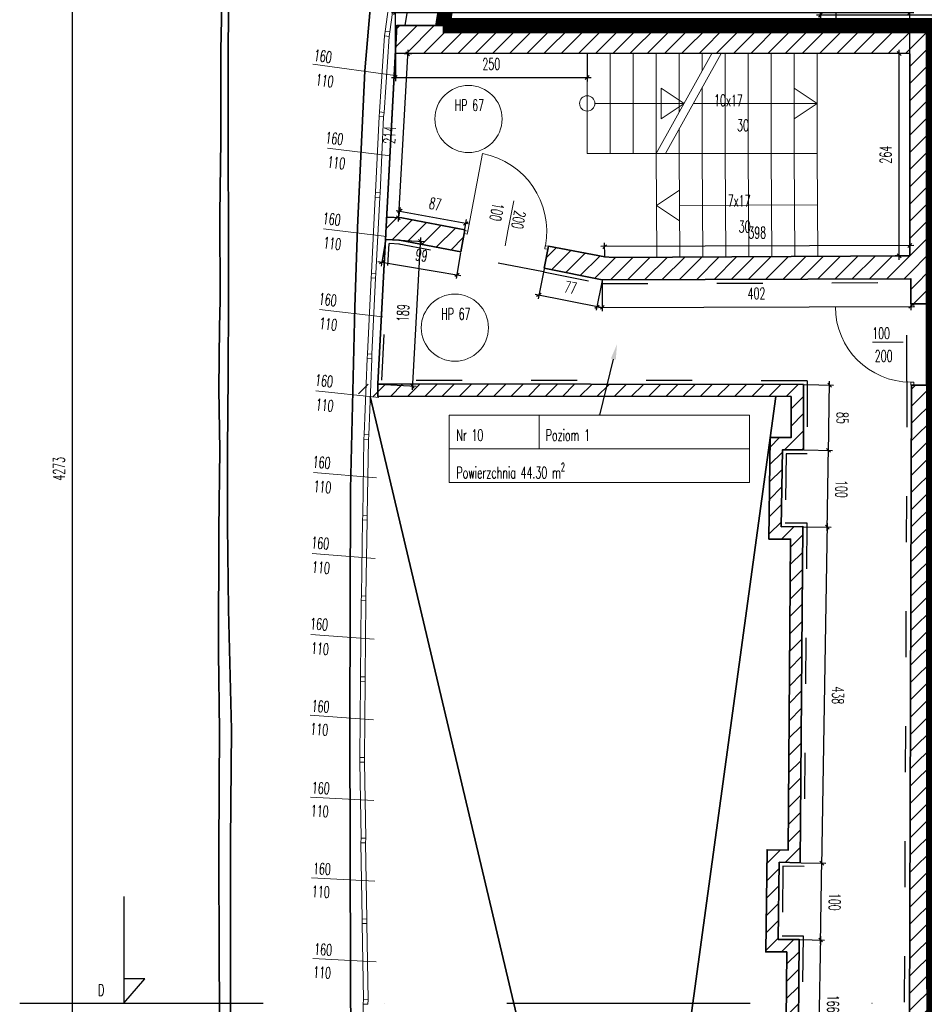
# Model space of a CAD drawing. Header units: millimetres. Extents: x 19887 to 192597, y -14203 to 39042.
# Tile 196 of 256: x 64473 to 65653, y -8012 to -6728. Entities that reach past the tile are written whole.
import ezdxf
from ezdxf import colors
from ezdxf.entities.mleader import LeaderData, LeaderLine
from ezdxf.math import Vec2, Vec3

# ---------------------------------------------------------------- set-up
doc = ezdxf.new("R2010")
doc.units = ezdxf.units.MM
for name, pattern in [('ACAD_ISO03W100', [30, 12, -18]), ('DASHED2', [9.525, 6.35, -3.175]), ('KRESKAKROPKA', [25.4, 12.7, -6.35, 0, -6.35])]:
    doc.linetypes.add(name, pattern=pattern)
doc.layers.get('Defpoints').update_dxf_attribs({"color": 4})
for name, color, linetype in [('A_DBA-RAMKI', 6, 'Continuous'), ('Opis', 252, 'Continuous'), ('Osie przekroj', 252, 'Continuous'), ('Sufit podwieszany', 252, 'Continuous'), ('Wymiarowanie', 3, 'Continuous'), ('Wypełnienie', 252, 'Continuous')]:
    doc.layers.add(name, color=color, linetype=linetype)
for name, color, linetype, lineweight in [('Basen_rzut_poziom_1_obrys', 252, 'Continuous', 35), ('Drzwi', 2, 'Continuous', 5), ('Kolobrzeg_rzut_hala_poziom_1', 252, 'Continuous', 35), ('Okna', 252, 'Continuous', 5), ('Schody', 252, 'Continuous', 5), ('Tabela', 1, 'Continuous', 0)]:
    doc.layers.add(name, color=color, linetype=linetype, lineweight=lineweight)
doc.styles.add('ROMANS', font='romans.shx', dxfattribs={"width": 0.6})
doc.styles.get("Standard").update_dxf_attribs({"font": 'arial.ttf'})
doc.dimstyles.new('000001FB70622F18', dxfattribs={"dimtxt": 20, "dimasz": 5, "dimexe": 5, "dimexo": 1, "dimgap": 20, "dimtad": 1, "dimtoh": 1, "dimdec": 0, "dimtxsty": 'Standard', "dimblk": 'OBLIQUE', "dimcen": 0, "dimdle": 5, "dimclrd": 252, "dimclre": 252, "dimclrt": 252, "dimadec": 0, "dimazin": 0, "dimtfac": 1, "dimtdec": 0, "dimtmove": 0, "dimatfit": 3, "dimldrblk": 'OBLIQUE', "dimfxl": 150, "dimfxlon": 1, "dimlwd": 25, "dimlwe": 25, "dimarcsym": 1})
pattern_1 = [(45, (-767.658, -5165.027), (-11.22532, 11.22532), [])]

# ---------------------------------------------------------------- blocks, each defined once
blk = doc.blocks.new('_Oblique')
at = {"color": 0, "linetype": 'ByBlock', "lineweight": -2}
blk.add_line((-0.5, -0.5), (0.5, 0.5), dxfattribs=at)
blk = doc.blocks.new('*D756')
at = {"layer": 'Defpoints', "color": 0}
for p in [(-365.3, -3167.8), (-337.3, -3168.3), (-366.8, -3333.6)]:
    blk.add_point(p, dxfattribs=at)
at = {"layer": 'Wymiarowanie', "color": 252, "linetype": 'Continuous', "lineweight": 25}
for p, q in [((-364.3, -3167.8), (-332.3, -3168.4)), ((-340, -3339), (-337.2, -3163.3)), ((-365.8, -3333.6), (-335, -3334.1))]:
    blk.add_line(p, q, dxfattribs=at)
at = {"layer": 'Wymiarowanie', "color": 252, "linetype": 'ByBlock', "lineweight": 25, "xscale": 5, "yscale": 5, "zscale": 5}
for p, rotation in [((-337.3, -3168.3), 89.07739313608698), ((-340, -3334), 269.077393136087)]:
    blk.add_blockref('_Oblique', p, dxfattribs=dict(at, rotation=rotation))
at = {"layer": 'Wymiarowanie', "color": 252, "insert": (-321.1, -3251.4), "char_height": 15, "attachment_point": 5, "rotation": 269.0774, "style": 'ROMANS'}
blk.add_mtext('166', dxfattribs=at)
blk = doc.blocks.new('*D758')
at = {"layer": 'Defpoints', "color": 0}
for p in [(-363.9, -3067.5), (-335.7, -3068), (-365.3, -3167.8)]:
    blk.add_point(p, dxfattribs=at)
at = {"layer": 'Wymiarowanie', "color": 252, "linetype": 'Continuous', "lineweight": 25}
for p, q in [((-362.9, -3067.5), (-330.7, -3068.1)), ((-337.4, -3173.3), (-335.6, -3063)), ((-364.3, -3167.8), (-332.3, -3168.4))]:
    blk.add_line(p, q, dxfattribs=at)
at = {"layer": 'Wymiarowanie', "color": 252, "linetype": 'ByBlock', "lineweight": 25, "xscale": 5, "yscale": 5, "zscale": 5}
for p, rotation in [((-335.7, -3068), 89.077393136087), ((-337.3, -3168.3), 269.077393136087)]:
    blk.add_blockref('_Oblique', p, dxfattribs=dict(at, rotation=rotation))
at = {"layer": 'Wymiarowanie', "color": 252, "insert": (-319, -3118.4), "char_height": 15, "attachment_point": 5, "rotation": 269.0774, "style": 'ROMANS'}
blk.add_mtext('100', dxfattribs=at)
blk = doc.blocks.new('*D757')
at = {"layer": 'Defpoints', "color": 0}
for p in [(-360.4, -2629.1), (-328.6, -2629.7), (-363.9, -3067.5)]:
    blk.add_point(p, dxfattribs=at)
at = {"layer": 'Wymiarowanie', "color": 252, "linetype": 'Continuous', "lineweight": 25}
for p, q in [((-359.4, -2629.2), (-323.6, -2629.7)), ((-335.8, -3073), (-328.5, -2624.7)), ((-362.9, -3067.5), (-330.7, -3068.1))]:
    blk.add_line(p, q, dxfattribs=at)
at = {"layer": 'Wymiarowanie', "color": 252, "linetype": 'ByBlock', "lineweight": 25, "xscale": 5, "yscale": 5, "zscale": 5}
for p, rotation in [((-328.6, -2629.7), 89.07739313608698), ((-335.7, -3068), 269.077393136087)]:
    blk.add_blockref('_Oblique', p, dxfattribs=dict(at, rotation=rotation))
at = {"layer": 'Wymiarowanie', "color": 252, "insert": (-314.7, -2849.1), "char_height": 15, "attachment_point": 5, "rotation": 269.0774, "style": 'ROMANS'}
blk.add_mtext('438', dxfattribs=at)
blk = doc.blocks.new('*D759')
at = {"layer": 'Defpoints', "color": 0}
for p in [(-359.8, -2529), (-327, -2529.6), (-360.4, -2629.1)]:
    blk.add_point(p, dxfattribs=at)
at = {"layer": 'Wymiarowanie', "color": 252, "linetype": 'Continuous', "lineweight": 25}
for p, q in [((-358.8, -2529.1), (-322, -2529.7)), ((-328.7, -2634.6), (-326.9, -2524.6)), ((-359.4, -2629.2), (-323.6, -2629.7))]:
    blk.add_line(p, q, dxfattribs=at)
at = {"layer": 'Wymiarowanie', "color": 252, "linetype": 'ByBlock', "lineweight": 25, "xscale": 5, "yscale": 5, "zscale": 5}
for p, rotation in [((-327, -2529.6), 89.077393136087), ((-328.6, -2629.7), 269.077393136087)]:
    blk.add_blockref('_Oblique', p, dxfattribs=dict(at, rotation=rotation))
at = {"layer": 'Wymiarowanie', "color": 252, "insert": (-310.3, -2579.9), "char_height": 15, "attachment_point": 5, "rotation": 269.0774, "style": 'ROMANS'}
blk.add_mtext('100', dxfattribs=at)
blk = doc.blocks.new('*D760')
at = {"layer": 'Defpoints', "color": 0}
for p in [(-359.8, -2443.8), (-325.6, -2444.4), (-359.8, -2529)]:
    blk.add_point(p, dxfattribs=at)
at = {"layer": 'Wymiarowanie', "color": 252, "linetype": 'Continuous', "lineweight": 25}
for p, q in [((-327.1, -2534.6), (-325.6, -2439.4)), ((-358.8, -2443.8), (-320.6, -2444.4)), ((-358.8, -2529.1), (-322, -2529.7))]:
    blk.add_line(p, q, dxfattribs=at)
at = {"layer": 'Wymiarowanie', "color": 252, "linetype": 'ByBlock', "lineweight": 25, "xscale": 5, "yscale": 5, "zscale": 5}
for p, rotation in [((-325.6, -2444.4), 89.07739313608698), ((-327, -2529.6), 269.077393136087)]:
    blk.add_blockref('_Oblique', p, dxfattribs=dict(at, rotation=rotation))
at = {"layer": 'Wymiarowanie', "color": 252, "insert": (-308.8, -2487.3), "char_height": 15, "attachment_point": 5, "rotation": 269.0774, "style": 'ROMANS'}
blk.add_mtext('85', dxfattribs=at)
blk = doc.blocks.new('*D763')
at = {"layer": 'Defpoints', "color": 0}
for p in [(-904.7, -2254.5), (-915.1, -2443.2), (-869.7, -2445.7)]:
    blk.add_point(p, dxfattribs=at)
at = {"layer": 'Wymiarowanie', "color": 252, "linetype": 'Continuous', "lineweight": 25}
for p, q in [((-903.7, -2254.6), (-854.3, -2257.3)), ((-859, -2252.1), (-870, -2450.7)), ((-914.1, -2443.2), (-864.7, -2446))]:
    blk.add_line(p, q, dxfattribs=at)
at = {"layer": 'Wymiarowanie', "color": 252, "linetype": 'ByBlock', "lineweight": 25, "xscale": 5, "yscale": 5, "zscale": 5}
for p, rotation in [((-859.3, -2257), 86.83890435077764), ((-869.7, -2445.7), 266.8389043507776)]:
    blk.add_blockref('_Oblique', p, dxfattribs=dict(at, rotation=rotation))
at = {"layer": 'Wymiarowanie', "color": 252, "insert": (-881.9, -2350.4), "char_height": 15, "attachment_point": 5, "rotation": 86.8389, "style": 'ROMANS'}
blk.add_mtext('189', dxfattribs=at)
blk = doc.blocks.new('*D761')
at = {"layer": 'Defpoints', "color": 0}
for p in [(-904.7, -2254.5), (-806.6, -2270.8), (-811.6, -2300.5)]:
    blk.add_point(p, dxfattribs=at)
at = {"layer": 'Wymiarowanie', "color": 252, "linetype": 'Continuous', "lineweight": 25}
for p, q in [((-904.8, -2255.5), (-910.4, -2289.2)), ((-806.8, -2271.8), (-812.4, -2305.5)), ((-914.5, -2283.4), (-806.6, -2301.4))]:
    blk.add_line(p, q, dxfattribs=at)
at = {"layer": 'Wymiarowanie', "color": 252, "linetype": 'ByBlock', "lineweight": 25, "xscale": 5, "yscale": 5, "zscale": 5}
for p, rotation in [((-909.6, -2284.2), 170.5601139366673), ((-811.6, -2300.5), 350.5601139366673)]:
    blk.add_blockref('_Oblique', p, dxfattribs=dict(at, rotation=rotation))
at = {"layer": 'Wymiarowanie', "color": 252, "insert": (-857.7, -2275.1), "char_height": 15, "attachment_point": 5, "rotation": 350.5601, "style": 'ROMANS'}
blk.add_mtext('99', dxfattribs=at)
blk = doc.blocks.new('*D740')
at = {"layer": 'Defpoints', "color": 0}
for p in [(-697.7, -2292), (-622.1, -2307), (-629, -2342)]:
    blk.add_point(p, dxfattribs=at)
at = {"layer": 'Wymiarowanie', "color": 252, "linetype": 'Continuous', "lineweight": 25}
for p, q in [((-697.9, -2293), (-705.6, -2331.9)), ((-622.3, -2308), (-630, -2346.9)), ((-709.6, -2326), (-624.1, -2342.9))]:
    blk.add_line(p, q, dxfattribs=at)
at = {"layer": 'Wymiarowanie', "color": 252, "linetype": 'ByBlock', "lineweight": 25, "xscale": 5, "yscale": 5, "zscale": 5}
for p, rotation in [((-704.7, -2327), 168.7785241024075), ((-629, -2342), 348.7785241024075)]:
    blk.add_blockref('_Oblique', p, dxfattribs=dict(at, rotation=rotation))
at = {"layer": 'Wymiarowanie', "color": 252, "insert": (-663.4, -2317.3), "char_height": 15, "attachment_point": 5, "rotation": 348.7785, "style": 'ROMANS'}
blk.add_mtext('77', dxfattribs=at)
blk = doc.blocks.new('*D741')
at = {"layer": 'Defpoints', "color": 0}
for p in [(-622.1, -2307), (-219.9, -2305.7), (-219.8, -2341.8)]:
    blk.add_point(p, dxfattribs=at)
at = {"layer": 'Wymiarowanie', "color": 252, "linetype": 'Continuous', "lineweight": 25}
for p, q in [((-622.1, -2308), (-622, -2348.1)), ((-219.9, -2306.7), (-219.8, -2346.8)), ((-627, -2343.2), (-214.8, -2341.8))]:
    blk.add_line(p, q, dxfattribs=at)
at = {"layer": 'Wymiarowanie', "color": 252, "linetype": 'ByBlock', "lineweight": 25, "xscale": 5, "yscale": 5, "zscale": 5}
for p, rotation in [((-622, -2343.1), 180.1951234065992), ((-219.8, -2341.8), 0.1951234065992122)]:
    blk.add_blockref('_Oblique', p, dxfattribs=dict(at, rotation=rotation))
at = {"layer": 'Wymiarowanie', "color": 252, "insert": (-420.9, -2325), "char_height": 15, "attachment_point": 5, "rotation": 0.1951, "style": 'ROMANS'}
blk.add_mtext('402', dxfattribs=at)
blk = doc.blocks.new('*D762')
at = {"layer": 'Defpoints', "color": 0}
for p in [(-618.9, -2263.8), (-618.9, -2277.3), (-220.9, -2275.9)]:
    blk.add_point(p, dxfattribs=at)
at = {"layer": 'Wymiarowanie', "color": 252, "linetype": 'Continuous', "lineweight": 25}
for p, q in [((-618.9, -2276.3), (-619, -2258.8)), ((-220.9, -2274.9), (-221, -2257.3)), ((-216, -2262.3), (-623.9, -2263.8))]:
    blk.add_line(p, q, dxfattribs=at)
at = {"layer": 'Wymiarowanie', "color": 252, "linetype": 'ByBlock', "lineweight": 25, "xscale": 5, "yscale": 5, "zscale": 5}
for p, rotation in [((-221, -2262.3), 0.2088548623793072), ((-618.9, -2263.8), 180.2088548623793)]:
    blk.add_blockref('_Oblique', p, dxfattribs=dict(at, rotation=rotation))
at = {"layer": 'Wymiarowanie', "color": 252, "insert": (-420, -2245.6), "char_height": 15, "attachment_point": 5, "rotation": 0.2089, "style": 'ROMANS'}
blk.add_mtext('398', dxfattribs=at)
blk = doc.blocks.new('*D767')
at = {"layer": 'Defpoints', "color": 0}
for p in [(-235, -2012), (-220.9, -2012), (-220.9, -2275.9)]:
    blk.add_point(p, dxfattribs=at)
at = {"layer": 'Wymiarowanie', "color": 252, "linetype": 'Continuous', "lineweight": 25}
for p, q in [((-221.9, -2012), (-240, -2012)), ((-235, -2280.9), (-235, -2007)), ((-221.9, -2275.9), (-240, -2275.9))]:
    blk.add_line(p, q, dxfattribs=at)
at = {"layer": 'Wymiarowanie', "color": 252, "linetype": 'ByBlock', "lineweight": 25, "xscale": 5, "yscale": 5, "zscale": 5}
for p, rotation in [((-235, -2012), 90), ((-235, -2275.9), 270)]:
    blk.add_blockref('_Oblique', p, dxfattribs=dict(at, rotation=rotation))
at = {"layer": 'Wymiarowanie', "color": 252, "insert": (-252.5, -2143.9), "char_height": 15, "attachment_point": 5, "rotation": 90, "style": 'ROMANS'}
blk.add_mtext('264', dxfattribs=at)
blk = doc.blocks.new('*D764')
at = {"layer": 'Defpoints', "color": 0}
for p in [(-891.8, -2011.3), (-641.7, -2011.6), (-641.7, -2043.3)]:
    blk.add_point(p, dxfattribs=at)
at = {"layer": 'Wymiarowanie', "color": 252, "linetype": 'Continuous', "lineweight": 25}
for p, q in [((-891.8, -2012.3), (-891.8, -2048)), ((-641.7, -2012.6), (-641.7, -2048.3)), ((-896.8, -2043), (-636.7, -2043.3))]:
    blk.add_line(p, q, dxfattribs=at)
at = {"layer": 'Wymiarowanie', "color": 252, "linetype": 'ByBlock', "lineweight": 25, "xscale": 5, "yscale": 5, "zscale": 5}
for p, rotation in [((-891.8, -2043), 179.9330734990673), ((-641.7, -2043.3), 359.9330734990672)]:
    blk.add_blockref('_Oblique', p, dxfattribs=dict(at, rotation=rotation))
at = {"layer": 'Wymiarowanie', "color": 252, "insert": (-766.7, -2025.7), "char_height": 15, "attachment_point": 5, "rotation": 359.9331, "style": 'ROMANS'}
blk.add_mtext('250', dxfattribs=at)
blk = doc.blocks.new('*D770')
at = {"layer": 'Defpoints', "color": 0}
for p in [(-890.9, -2011.3), (-903.1, -2225.3), (-888, -2226.1)]:
    blk.add_point(p, dxfattribs=at)
at = {"layer": 'Wymiarowanie', "color": 252, "linetype": 'Continuous', "lineweight": 25}
for p, q in [((-889.9, -2011.4), (-870.8, -2012.5)), ((-875.5, -2007.2), (-888.3, -2231.1)), ((-902.1, -2225.3), (-883, -2226.4))]:
    blk.add_line(p, q, dxfattribs=at)
at = {"layer": 'Wymiarowanie', "color": 252, "linetype": 'ByBlock', "lineweight": 25, "xscale": 5, "yscale": 5, "zscale": 5}
for p, rotation in [((-875.8, -2012.2), 86.73520550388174), ((-888, -2226.1), 266.7352055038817)]:
    blk.add_blockref('_Oblique', p, dxfattribs=dict(at, rotation=rotation))
at = {"layer": 'Wymiarowanie', "color": 252, "insert": (-899.4, -2118.2), "char_height": 15, "attachment_point": 5, "rotation": 86.7352, "style": 'ROMANS'}
blk.add_mtext('214', dxfattribs=at)
blk = doc.blocks.new('*D768')
at = {"layer": 'Defpoints', "color": 0}
for p in [(-887.6, -2226.1), (-800, -2233.4), (-801.6, -2242.1)]:
    blk.add_point(p, dxfattribs=at)
at = {"layer": 'Wymiarowanie', "color": 252, "linetype": 'Continuous', "lineweight": 25}
for p, q in [((-891, -2216.6), (-795.1, -2234.3)), ((-887.5, -2225.1), (-885.1, -2212.6)), ((-801.4, -2241.1), (-799.1, -2228.5))]:
    blk.add_line(p, q, dxfattribs=at)
at = {"layer": 'Wymiarowanie', "color": 252, "linetype": 'ByBlock', "lineweight": 25, "xscale": 5, "yscale": 5, "zscale": 5}
for p, rotation in [((-886, -2217.5), 169.5119640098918), ((-800, -2233.4), 349.5119640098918)]:
    blk.add_blockref('_Oblique', p, dxfattribs=dict(at, rotation=rotation))
at = {"layer": 'Wymiarowanie', "color": 252, "insert": (-839.8, -2208.2), "char_height": 15, "attachment_point": 5, "rotation": 349.512, "style": 'ROMANS'}
blk.add_mtext('87', dxfattribs=at)
blk = doc.blocks.new('*D772')
at = {"layer": 'Defpoints', "color": 0}
for p in [(-337.6, -1961.9), (-337.6, -1975.4), (-189.6, -1975.4)]:
    blk.add_point(p, dxfattribs=at)
at = {"layer": 'Wymiarowanie', "color": 252, "linetype": 'Continuous', "lineweight": 25}
for p, q in [((-184.6, -1961.9), (-342.6, -1961.9)), ((-337.6, -1974.4), (-337.6, -1956.9)), ((-189.6, -1974.4), (-189.6, -1956.9))]:
    blk.add_line(p, q, dxfattribs=at)
at = {"layer": 'Wymiarowanie', "color": 252, "linetype": 'ByBlock', "lineweight": 25, "xscale": 5, "yscale": 5, "zscale": 5, "rotation": 180}
blk.add_blockref('_Oblique', (-337.6, -1961.9), dxfattribs=at)
at = {"layer": 'Wymiarowanie', "color": 252, "linetype": 'ByBlock', "lineweight": 25, "xscale": 5, "yscale": 5, "zscale": 5}
blk.add_blockref('_Oblique', (-189.6, -1961.9), dxfattribs=at)
at = {"layer": 'Wymiarowanie', "color": 252, "insert": (-263.6, -1944.4), "char_height": 15, "attachment_point": 5, "style": 'ROMANS'}
blk.add_mtext('148', dxfattribs=at)
blk = doc.blocks.new('*D769')
at = {"layer": 'Defpoints', "color": 0}
for p in [(-336.9, -1672.3), (-336.9, -1975.4), (-317.3, -1975.4)]:
    blk.add_point(p, dxfattribs=at)
at = {"layer": 'Wymiarowanie', "color": 252, "linetype": 'Continuous', "lineweight": 25}
for p, q in [((-317.3, -1667.3), (-317.3, -1980.4)), ((-335.9, -1672.3), (-312.3, -1672.3)), ((-335.9, -1975.4), (-312.3, -1975.4))]:
    blk.add_line(p, q, dxfattribs=at)
at = {"layer": 'Wymiarowanie', "color": 252, "linetype": 'ByBlock', "lineweight": 25, "xscale": 5, "yscale": 5, "zscale": 5}
for p, rotation in [((-317.3, -1672.3), 90), ((-317.3, -1975.4), 270)]:
    blk.add_blockref('_Oblique', p, dxfattribs=dict(at, rotation=rotation))
at = {"layer": 'Wymiarowanie', "color": 252, "insert": (-334.8, -1823.8), "char_height": 15, "attachment_point": 5, "rotation": 90, "style": 'ROMANS'}
blk.add_mtext('303', dxfattribs=at)
blk = doc.blocks.new('*D778')
at = {"layer": 'Defpoints', "color": 0}
for p in [(-1313, -417.2), (-336.9, -417.2), (-706.6, -4690.1)]:
    blk.add_point(p, dxfattribs=at)
at = {"layer": 'Wymiarowanie', "color": 252, "linetype": 'Continuous', "lineweight": 25}
for p, q in [((-1163, -417.2), (-1318, -417.2)), ((-1313, -4695.1), (-1313, -412.2)), ((-1163, -4690.1), (-1318, -4690.1))]:
    blk.add_line(p, q, dxfattribs=at)
at = {"layer": 'Wymiarowanie', "color": 252, "linetype": 'ByBlock', "lineweight": 25, "xscale": 5, "yscale": 5, "zscale": 5}
for p, rotation in [((-1313, -417.2), 90.00000000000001), ((-1313, -4690.1), 270)]:
    blk.add_blockref('_Oblique', p, dxfattribs=dict(at, rotation=rotation))
at = {"layer": 'Wymiarowanie', "color": 252, "insert": (-1330.5, -2553.6), "char_height": 15, "attachment_point": 5, "rotation": 90, "style": 'ROMANS'}
blk.add_mtext('4273', dxfattribs=at)
blk = doc.blocks.new('*D1018')
at = {"layer": 'Defpoints', "color": 0}
for p in [(-220.9, -1958.4), (-891.8, -2011.3), (-220.9, -2012)]:
    blk.add_point(p, dxfattribs=at)
at = {"layer": 'Wymiarowanie', "color": 252, "linetype": 'Continuous', "lineweight": 25}
for p, q in [((-896.8, -1958.4), (-215.9, -1958.4)), ((-891.8, -2010.3), (-891.8, -1953.4)), ((-220.9, -2011), (-220.9, -1953.4))]:
    blk.add_line(p, q, dxfattribs=at)
at = {"layer": 'Wymiarowanie', "color": 252, "linetype": 'ByBlock', "lineweight": 25, "xscale": 5, "yscale": 5, "zscale": 5, "rotation": 180}
blk.add_blockref('_Oblique', (-891.8, -1958.4), dxfattribs=at)
at = {"layer": 'Wymiarowanie', "color": 252, "linetype": 'ByBlock', "lineweight": 25, "xscale": 5, "yscale": 5, "zscale": 5}
blk.add_blockref('_Oblique', (-220.9, -1958.4), dxfattribs=at)
at = {"layer": 'Wymiarowanie', "color": 252, "insert": (-556.3, -1940.9), "char_height": 15, "attachment_point": 5, "style": 'ROMANS'}
blk.add_mtext('671', dxfattribs=at)
blk = doc.blocks.new('A$C13c2e902')
at = {"layer": 'Kolobrzeg_rzut_hala_poziom_1'}
blk.add_line((99, 165, 0), (99, 5, 0), dxfattribs=at)
at = {"layer": 'Kolobrzeg_rzut_hala_poziom_1', "elevation": 0}
for points in [[(5648, 159), (99, 165), (348, 4843)], [(5488, -1), (99, 5), (99, 5)]]:
    blk.add_lwpolyline(points, dxfattribs=at)
blk = doc.blocks.new('G$CF5E15B28')
at = {"layer": 'Wypełnienie'}
h = blk.add_hatch(dxfattribs=at)
h.set_pattern_fill('ANSI31', color=253, scale=5, angle=90)
h.set_pattern_definition(pattern_1)
h.paths.add_polyline_path([(-189.6, -1975.4), (-889.9, -1975.4), (-891.8, -2011.3), (-220.9, -2012), (-220.9, -2275.9), (-607.9, -2278), (-618.9, -2277.3), (-692.3, -2263.3), (-697.7, -2292), (-622.1, -2307), (-219.9, -2305.6), (-219.9, -2338.4), (-189.6, -2338.4)])
h.paths.add_polyline_path([(-801.1, -2242.1), (-883.6, -2226.3), (-903.2, -2225.3), (-904.7, -2254.5), (-886.4, -2255.6), (-806.6, -2270.8)])
h = blk.add_hatch(dxfattribs=at)
h.set_pattern_fill('ANSI31', color=253, scale=5, angle=90)
h.set_pattern_definition(pattern_1)
h.paths.add_polyline_path([(-391.3, -3066.9), (-363.9, -3067.5), (-360.4, -2629.1), (-388.6, -2629.2), (-387.2, -2529), (-360, -2529), (-359.8, -2443.8), (-939.8, -2443.1), (-939.9, -2459.2), (-375.8, -2459.5), (-375.8, -2513), (-403, -2513), (-404.8, -2645.3), (-376.6, -2645.2), (-379.8, -3051.2), (-407.1, -3050.6), (-408.9, -3183.8), (-381.5, -3183.8), (-382.7, -3317.1), (-412.6, -3316.2), (-413.3, -3383), (-397.3, -3383.2), (-396.8, -3332.7), (-366.8, -3333.6), (-365.3, -3167.8), (-392.6, -3167.8)])
h = blk.add_hatch(dxfattribs=at)
h.set_pattern_fill('ANSI31', color=253, scale=5, angle=90)
h.set_pattern_definition([(45, (-31599.654, -23084.227), (-11.22532, 11.22532), [])])
h.paths.add_polyline_path([(-218.9, -2444.5), (-225.5, -4520.9), (-192.6, -4522.4), (-189.6, -3819.9), (80.7, -3819.9), (80.7, -3790.8), (-188.6, -3790.9), (-188.6, -2444.5)])
at = {"layer": 'Basen_rzut_poziom_1_obrys', "color": 253}
for p, q in [((-400.4, -4674.2, 0), (-924.7, -2459.4, 0)), ((-696.3, -4652.1, 0), (-395.6, -2459.5, 0))]:
    blk.add_line(p, q, dxfattribs=at)
at = {"layer": 'Basen_rzut_poziom_1_obrys', "color": 253, "lineweight": -3, "elevation": 0}
blk.add_lwpolyline([(-305.4, -436.4), (-361.3, -517.5), (-417.7, -606.7), (-470.9, -697.3), (-516, -791.5), (-562.7, -886), (-606.2, -980.9), (-646.7, -1077.6), (-684.3, -1175.3), (-720.6, -1273.7), (-756.8, -1375.2), (-784.8, -1477.3), (-810, -1580.3), (-829.7, -1678), (-847.6, -1781), (-864.5, -1885), (-879.3, -1975.4)], dxfattribs=at)
at = {"layer": 'Basen_rzut_poziom_1_obrys', "color": 253, "elevation": 0}
for points in [[(-351.1, -1959), (-351.1, -1959), (-351.1, -1686.3), (-444.7, -1686.4), (-444.7, -1676.7), (-441.7, -1676.7), (-441.7, -1672.9), (-336.9, -1672.3), (-337.6, -1975.4), (-189.6, -1975.4)], [(-1120.9, -3320.8), (-1121.4, -3189.6), (-1121.9, -3055.8), (-1121.6, -2965.8), (-1121, -2895.8), (-1122.3, -2793.4), (-1122.1, -2632.8), (-1120.6, -2529.3), (-1121.8, -2449.6), (-1121.2, -2369), (-1120.4, -2333.5), (-1120.8, -2221.3), (-1119.3, -2125.6), (-1119.3, -2007.7), (-1117.1, -1905.7)], [(-941, -2239), (-931.8, -2034.6), (-924.9, -1953.5), (-892.3, -1747.2)], [(-1106.1, -3459.8), (-1106.6, -3323), (-1106.6, -3209), (-1106.6, -3040), (-1105.6, -2893.7), (-1109.6, -2737), (-1110.5, -2627.7), (-1110.5, -2529.4), (-1110, -2432.4), (-1109.6, -2330.7), (-1109.6, -2227.4), (-1109.7, -2156.2), (-1109.7, -2090.2), (-1109.9, -2027.3), (-1109.5, -1941.1), (-1108.6, -1913.2), (-1105.8, -1892.4), (-1102.1, -1871.4)], [(-821, -1930.8), (-829.2, -1975.4)], [(-914.7, -2442.9), (-889.9, -1975.4)], [(-337.6, -1975.4), (-889.9, -1975.4)], [(-219.9, -2338.4), (-189.6, -2338.4), (-189.6, -2338.4), (-189.6, -1975.4)], [(-891.8, -2011.3), (-891.8, -2011.3), (-220.9, -2012)], [(-220.9, -2275.9), (-220.9, -2012)], [(-883.6, -2226.3), (-903.1, -2225.3)], [(-801.2, -2242.1), (-883.6, -2226.3)], [(-706.6, -4690.1), (-825.2, -4282.3), (-869.4, -4118.4), (-895, -3986.9), (-914.3, -3873.6), (-939.7, -3645.2), (-947.6, -3496.5), (-949.4, -3386.6), (-950.2, -3213.9), (-951.2, -2889.3), (-950.3, -2580.4), (-944.5, -2342.8), (-941, -2239), (-941, -2239)], [(-806.6, -2270.8), (-801.2, -2242.1)], [(-886.7, -2255.5), (-904.7, -2254.5)], [(-806.6, -2270.8), (-886.4, -2255.6)], [(-697.7, -2292), (-692.3, -2263.3)], [(-220.9, -2275.9), (-607.9, -2278), (-618.9, -2277.3), (-692.3, -2263.3)], [(-697.7, -2292), (-622.1, -2307), (-219.9, -2305.7)], [(-224.9, -2305.7), (-224.9, -2305.6)], [(-219.9, -2338.4), (-219.9, -2305.6)], [(-219.9, -2310.7), (-219.9, -2310.7)], [(-359.8, -2443.8), (-359.8, -2529), (-387.2, -2529), (-388.6, -2629.2), (-360.4, -2629.1), (-363.9, -3067.5), (-391.3, -3066.9), (-392.6, -3167.8), (-365.3, -3167.8), (-366.8, -3333.6), (-396.8, -3332.7), (-397.8, -3433.7), (-368, -3433.4), (-374.3, -3865.4), (-402, -3864.7), (-403.4, -3966), (-374.8, -3966), (-380.3, -4356.4), (-408.3, -4356), (-409.3, -4456.7), (-381.8, -4456.7), (-384.6, -4630.4)], [(289.9, -3790.8), (-188.6, -3790.9), (-188.6, -2444.5), (-218.9, -2444.5), (-225.5, -4520.9)], [(-375.8, -2459.5), (-375.8, -2513), (-403, -2513), (-404.8, -2645.3), (-376.6, -2645.2), (-379.8, -3051.2), (-407.1, -3050.6), (-408.9, -3183.8), (-381.5, -3183.8), (-382.7, -3317.1), (-412.6, -3316.2), (-413.9, -3449.9), (-384.3, -3449.6), (-390, -3849), (-417.7, -3848.3), (-419.6, -3982), (-391, -3982), (-396.1, -4340.2), (-424.1, -4339.8), (-425.4, -4472.6), (-398, -4472.7), (-400.4, -4674.2)]]:
    blk.add_lwpolyline(points, dxfattribs=at)
at = {"layer": 'Drzwi', "color": 253, "elevation": 0}
for points in [[(-797.4, -2243.6), (-778.4, -2142.4)], [(-745, -2243.2), (-737.4, -2204)], [(-745, -2243.2), (-748.7, -2262.9)], [(-318, -2342.4), (-219.9, -2342.4)], [(-229.7, -2388.4), (-269.7, -2388.4)]]:
    blk.add_lwpolyline(points, dxfattribs=at)
for points in [[(-801.4, -2242.8), (-797.4, -2243.6), (-798.2, -2247.5), (-802.1, -2246.7)], [(-696.3, -2262.6), (-692.3, -2263.3), (-693.1, -2267.2), (-697, -2266.5)], [(-219.9, -2338.4), (-215.9, -2338.4), (-215.9, -2342.4), (-219.9, -2342.4)], [(-219.9, -2440.5), (-215.9, -2440.5), (-215.9, -2444.5), (-219.9, -2444.5)]]:
    blk.add_lwpolyline(points, close=True, dxfattribs=at)
at = {"layer": 'Drzwi', "color": 253}
for centre, radius, start, end in [((-797.4, -2243.6, 0), 102.9, 349.3601, 79.3601), ((-219.9, -2342.4, 0), 98.1, 180, 270)]:
    blk.add_arc(centre, radius, start, end, dxfattribs=at)
at = {"layer": 'Okna', "color": 253, "elevation": 0}
for points in [[(-905.2, -1983), (-891.5, -1884.3)], [(-899.2, -1983.7), (-885.6, -1885.3)], [(-912.4, -2088.1), (-905.8, -1989)], [(-906.5, -2088.7), (-899.8, -1989.6)], [(-999.6, -2025.7), (-892, -2040.4)], [(-917.8, -2193), (-913, -2094)], [(-911.8, -2193.8), (-907.1, -2094.6)], [(-980.2, -2135.6), (-898.3, -2145.2)], [(-923, -2298.2), (-918.3, -2199.3)], [(-917.1, -2299), (-912.3, -2199.8)], [(-985.5, -2240.8), (-903.5, -2250.4)], [(-928.3, -2403.8), (-923.6, -2304.4)], [(-922.4, -2404.1), (-917.6, -2304.9)], [(-990.7, -2345.9), (-908.8, -2355.5)], [(-932.5, -2509), (-928.7, -2409.8)], [(-926.5, -2509.3), (-922.7, -2410.1)], [(-995.5, -2451.8), (-913.5, -2460.6)], [(-934.4, -2614), (-932.8, -2515)], [(-928.4, -2614.5), (-926.9, -2515.3)], [(-998.6, -2558.6), (-916.4, -2565.5)], [(-936.2, -2719.5), (-934.7, -2620.2)], [(-930.2, -2719.8), (-928.7, -2620.5)], [(-1000.5, -2663.9), (-918.3, -2670.8)], [(-937.1, -2824.5), (-936.5, -2725.5)], [(-931.2, -2825.1), (-930.5, -2725.8)], [(-1001.9, -2769.8), (-919.6, -2776)], [(-938.1, -2929.8), (-937.4, -2830.8)], [(-932.1, -2930.3), (-931.4, -2831.1)], [(-1002.8, -2875), (-920.5, -2881.2)], [(-936.5, -3035.2), (-938.2, -2936.2)], [(-930.5, -3035.6), (-932.2, -2936.3)], [(-1002.5, -2982), (-920.1, -2986.2)], [(-935, -3140.5), (-936.7, -3041.5)], [(-929, -3140.9), (-930.7, -3041.6)], [(-1001, -3087.2), (-918.6, -3091.5)], [(-933.4, -3245.7), (-935.1, -3146.7)], [(-927.4, -3246.1), (-929.1, -3146.9)], [(-999.4, -3192.5), (-917, -3196.8)], [(-931.9, -3351), (-933.6, -3252)]]:
    blk.add_lwpolyline(points, dxfattribs=at)
at = {"layer": 'Okna', "color": 253, "extrusion": (1.81926e-07, 2.42233e-08, 1), "elevation": 0}
for points in [[(-905.2, -1983), (-899.2, -1983.7), (-899.8, -1989.6), (-905.8, -1989)], [(-912.4, -2088.1), (-906.5, -2088.7), (-907.1, -2094.6), (-913, -2094)]]:
    blk.add_lwpolyline(points, close=True, dxfattribs=at)
at = {"layer": 'Okna', "color": 253, "extrusion": (1.81438e-07, 2.76386e-08, 1), "elevation": 0}
for points in [[(-917.8, -2193.3), (-911.8, -2193.8), (-912.3, -2199.8), (-918.3, -2199.3)], [(-923.1, -2298.4), (-917.1, -2299), (-917.6, -2304.9), (-923.6, -2304.4)]]:
    blk.add_lwpolyline(points, close=True, dxfattribs=at)
at = {"layer": 'Okna', "color": 253, "extrusion": (1.80447e-07, 3.35043e-08, 1), "elevation": 0}
for points in [[(-928.3, -2403.8), (-922.4, -2404.1), (-922.7, -2410.1), (-928.7, -2409.8)], [(-932.5, -2509), (-926.5, -2509.3), (-926.9, -2515.3), (-932.8, -2515)], [(-934.4, -2614.2), (-928.4, -2614.5), (-928.7, -2620.5), (-934.7, -2620.2)]]:
    blk.add_lwpolyline(points, close=True, dxfattribs=at)
at = {"layer": 'Okna', "color": 253, "extrusion": (1.80145e-07, 3.50945e-08, 1), "elevation": 0}
for points in [[(-936.2, -2719.5), (-930.2, -2719.8), (-930.5, -2725.8), (-936.5, -2725.5)], [(-937.2, -2824.8), (-931.2, -2825.1), (-931.4, -2831.1), (-937.4, -2830.8)]]:
    blk.add_lwpolyline(points, close=True, dxfattribs=at)
at = {"layer": 'Okna', "color": 253, "extrusion": (1.7927e-07, 3.93174e-08, 1), "elevation": 0}
for points in [[(-938.1, -2930.2), (-932.1, -2930.3), (-932.2, -2936.3), (-938.2, -2936.2)], [(-936.5, -3035.5), (-930.5, -3035.6), (-930.7, -3041.6), (-936.7, -3041.5)], [(-935, -3140.7), (-929, -3140.9), (-929.1, -3146.9), (-935.1, -3146.7)], [(-933.4, -3246), (-927.4, -3246.1), (-927.6, -3252.1), (-933.6, -3252)]]:
    blk.add_lwpolyline(points, close=True, dxfattribs=at)
at = {"layer": 'Okna', "color": 253}
for centre in [(-796.5, -2097.3, 0), (-814.2, -2369.6, 0)]:
    blk.add_circle(centre, 43.8, dxfattribs=at)
at = {"layer": 'Opis', "color": 253, "elevation": 0}
blk.add_lwpolyline([(-801.2, -2242.1), (-802, -2246.1)], dxfattribs=at)
at = {"layer": 'Osie przekroj', "color": 253}
for p, q in [((-1245.9, -3111.5, 0), (-1245.9, -3250.8, 0)), ((-1245.9, -3250.8, 0), (-1218.4, -3219, 0)), ((-1218.4, -3219, 0), (-1245.9, -3219, 0))]:
    blk.add_line(p, q, dxfattribs=at)
at = {"layer": 'Osie przekroj', "color": 253, "linetype": 'KRESKAKROPKA', "ltscale": 25, "elevation": 0}
blk.add_lwpolyline([(-1381.7, -3250.8), (4673.8, -3250.8)], dxfattribs=at)
at = {"layer": 'Schody', "color": 253}
for p, q in [((-551.7, -2142.4, 0), (-479, -2011.7, 0)), ((-539.8, -2142.4, 0), (-467, -2011.7, 0)), ((-551.7, -2142.4, 0), (-550.9, -2276.5, 0)), ((-521.7, -2142.9, 0), (-520.9, -2277, 0)), ((-491.7, -2142.4, 0), (-490.9, -2276.5, 0)), ((-461.7, -2142.4, 0), (-460.9, -2276.5, 0)), ((-431.7, -2142.4, 0), (-430.9, -2276.5, 0)), ((-401.7, -2142.4, 0), (-400.9, -2276.5, 0)), ((-371.7, -2142.4, 0), (-370.9, -2276.5, 0)), ((-341.7, -2142.4, 0), (-340.9, -2276.5, 0)), ((-521.3, -2210.3, 0), (-341.3, -2209.5, 0))]:
    blk.add_line(p, q, dxfattribs=at)
at = {"layer": 'Schody', "color": 253, "elevation": 0}
for points in [[(-641.7, -2011.6), (-641.7, -2142.4)], [(-611.7, -2011.6), (-611.7, -2142.4)], [(-581.7, -2011.6), (-581.7, -2142.4)], [(-551.7, -2011.7), (-551.7, -2142.4)], [(-521.7, -2011.7), (-521.7, -2088.5)], [(-491.7, -2011.7), (-491.7, -2034.6)], [(-461.7, -2011.8), (-461.7, -2142.4)], [(-431.7, -2011.8), (-431.7, -2142.4)], [(-401.7, -2011.8), (-401.7, -2142.4)], [(-371.7, -2011.9), (-371.7, -2142.4)], [(-341.7, -2011.9), (-341.7, -2142.4)], [(-545.3, -2077), (-545.3, -2057), (-515.3, -2077.2)], [(-491.7, -2056), (-491.7, -2142.4)], [(-371.7, -2077), (-371.7, -2057), (-341.7, -2077.2)], [(-631.7, -2077), (-515.3, -2077)], [(-545.3, -2077.2), (-545.3, -2097.2), (-515.3, -2077.2)], [(-503.4, -2077), (-341.7, -2077)], [(-371.7, -2077.2), (-371.7, -2097.2), (-341.7, -2077.2)], [(-521.7, -2109.9), (-521.7, -2142.4)], [(-341.7, -2142.4), (-641.7, -2142.4)], [(-521.3, -2210.1), (-521.3, -2190.1), (-551.3, -2210.1)], [(-521.3, -2210.3), (-521.3, -2230.3), (-551.3, -2210.1)]]:
    blk.add_lwpolyline(points, dxfattribs=at)
at = {"layer": 'Schody', "color": 253}
blk.add_circle((-641.7, -2077, 0), 10, dxfattribs=at)
at = {"layer": 'Sufit podwieszany', "color": 253, "linetype": 'ACAD_ISO03W100', "ltscale": 5, "elevation": 0}
for points in [[(-354.8, -2438.8), (-909.5, -2438.2), (-900, -2259.8)], [(-886.6, -2260.5), (-900, -2259.8)], [(-698.7, -2296.9), (-887.3, -2260.5)], [(-698.7, -2296.9), (-622.6, -2312), (-224.9, -2310.7)], [(-224.8, -2439.5), (-224.9, -2310.7)], [(-354.8, -2438.8), (-354.8, -2534), (-382.2, -2534), (-383.5, -2624.2), (-355.4, -2624.1), (-359, -3072.6), (-386.4, -3072), (-387.6, -3162.8), (-360.3, -3162.8), (-361.9, -3338.7), (-391.8, -3337.8), (-392.7, -3428.6), (-363, -3428.3), (-369.3, -3870.6), (-397, -3869.8), (-398.3, -3961), (-369.7, -3961), (-375.4, -4361.5), (-403.3, -4361.1), (-404.2, -4451.7), (-376.7, -4451.7), (-379.5, -4625.5)], [(-224.8, -2439.5), (-233.8, -4524.8)]]:
    blk.add_lwpolyline(points, dxfattribs=at)
at = {"layer": 'Tabela', "color": 253, "elevation": 0}
blk.add_lwpolyline([(-821.8, -2483.6), (-429.9, -2483.6), (-429.9, -2571.7), (-821.8, -2571.7)], close=True, dxfattribs=at)
for points in [[(-704.2, -2483.6), (-704.2, -2527.7)], [(-821.8, -2527.7), (-429.9, -2527.7)]]:
    blk.add_lwpolyline(points, dxfattribs=at)
at = {"layer": 'Wypełnienie', "color": 253, "xscale": 0.1, "yscale": 0.1, "zscale": 0.1}
blk.add_blockref('A$C13c2e902', (-924.6, -2459.4, 0), dxfattribs=at)
at = {"layer": 'Drzwi', "color": 253, "char_height": 15, "width": 190.296, "attachment_point": 7, "rotation": 259.1021, "style": 'ROMANS'}
for s, insert in [('100', (-764.8, -2206, 0)), ('200', (-736.3, -2216.1, 0))]:
    blk.add_mtext(s, dxfattribs=dict(at, insert=insert))
at = {"layer": 'Drzwi', "color": 253, "char_height": 15, "width": 190.296, "attachment_point": 1, "style": 'ROMANS'}
for s, insert in [('100', (-270, -2369.3, 0)), ('200', (-266.7, -2399, 0))]:
    blk.add_mtext(s, dxfattribs=dict(at, insert=insert))
at = {"layer": 'Okna', "color": 253, "char_height": 15, "width": 335.754, "attachment_point": 1, "style": 'ROMANS'}
for s, insert, rotation in [('160', (-996.7, -2006.5, 0), 352.2446), ('110', (-994.4, -2038.4, 0), 352.2446), ('160', (-981.9, -2114, 0), 353.3216), ('110', (-979.4, -2145.8, 0), 353.3216), ('160', (-985.3, -2219.1, 0), 353.3216), ('110', (-984.7, -2251, 0), 353.3216), ('160', (-990.5, -2324.2, 0), 353.3216), ('110', (-989.9, -2356.1, 0), 353.3216), ('160', (-995.4, -2430.1, 0), 353.9096), ('110', (-994.7, -2462, 0), 353.9096), ('160', (-998.8, -2536.9, 0), 355.1788), ('110', (-997.8, -2568.8, 0), 355.1788), ('160', (-1000.6, -2642.1, 0), 355.1788), ('110', (-999.6, -2674, 0), 355.1788), ('160', (-1002.2, -2748, 0), 355.6842), ('110', (-1001, -2779.9, 0), 355.6842), ('160', (-1000.3, -2855.2, 0), 355.6842), ('110', (-1001.9, -2885.2, 0), 355.6842), ('160', (-1000.2, -2962, 0), 357.0305), ('110', (-1001.6, -2992.1, 0), 357.0305), ('160', (-998.7, -3067.3, 0), 357.0305), ('110', (-1000.1, -3097.4, 0), 357.0305), ('160', (-997.1, -3172.6, 0), 357.0305), ('110', (-998.5, -3202.6, 0), 357.0305)]:
    blk.add_mtext(s, dxfattribs=dict(at, insert=insert, rotation=rotation))
at = {"layer": 'Okna', "color": 253, "char_height": 15, "width": 157.291, "attachment_point": 1, "style": 'ROMANS'}
for insert in [(-814.4, -2071.8, 0), (-832.1, -2344.1, 0)]:
    blk.add_mtext('HP 67', dxfattribs=dict(at, insert=insert))
at = {"layer": 'Osie przekroj', "color": 253, "insert": (-1279.4, -3226.1, 0), "char_height": 15, "width": 461.798, "attachment_point": 1, "style": 'ROMANS'}
blk.add_mtext('D', dxfattribs=at)
at = {"layer": 'Schody', "color": 253, "char_height": 15, "width": 190.296, "attachment_point": 7, "rotation": 359.5683, "style": 'ROMANS'}
for s, insert in [('10x17', (-476.3, -2080.5, 0)), ('30', (-446.3, -2113.1, 0)), ('7x17', (-458.5, -2211.4, 0)), ('30', (-444.1, -2245.3, 0))]:
    blk.add_mtext(s, dxfattribs=dict(at, insert=insert))
at = {"layer": 'Tabela', "color": 253, "char_height": 15, "width": 61580.813, "attachment_point": 1, "style": 'ROMANS'}
for s, insert in [('Nr 10', (-812.2, -2502.3, 0)), ('Poziom 1', (-695.8, -2502.3, 0)), ('\\A1;Powierzchnia 44.30 m{\\H0.7x;\\S2^ ;}', (-812.2, -2546, 0))]:
    blk.add_mtext(s, dxfattribs=dict(at, insert=insert))
at = {"layer": 'Wymiarowanie', "color": 253}
for base, p1, p2, angle, override, picture, middle in [((-1313, -417.2, 0), (-706.6, -4690.1, 0), (-336.9, -417.2, 0), 90, {"dimtxt": 15, "dimgap": 10, "dimtxsty": 'ROMANS'}, '*D778', (-1330.5, -2553.6, 0)), ((-220.9, -1958.4, 0), (-891.8, -2011.3, 0), (-220.9, -2012, 0), 0, {"dimtxt": 15, "dimgap": 10, "dimtxsty": 'ROMANS'}, '*D1018', (-556.3, -1940.9, 0)), ((-325.6, -2444.4, 0), (-359.8, -2529, 0), (-359.8, -2443.8, 0), 269.0774, {"dimtxt": 15, "dimgap": 10, "dimtad": 2, "dimtxsty": 'ROMANS', "dimtmove": 1}, '*D760', (-308.8, -2487.3, 0)), ((-327, -2529.6, 0), (-360.4, -2629.1, 0), (-359.8, -2529, 0), 269.0774, {"dimtxt": 15, "dimgap": 10, "dimtad": 2, "dimtxsty": 'ROMANS', "dimtmove": 1}, '*D759', (-310.3, -2579.9, 0)), ((-328.6, -2629.7, 0), (-363.9, -3067.5, 0), (-360.4, -2629.1, 0), 269.0774, {"dimtxt": 15, "dimgap": 10, "dimtad": 2, "dimtxsty": 'ROMANS', "dimtmove": 1}, '*D757', (-314.7, -2849.1, 0)), ((-335.7, -3068, 0), (-365.3, -3167.8, 0), (-363.9, -3067.5, 0), 269.0774, {"dimtxt": 15, "dimgap": 10, "dimtad": 2, "dimtxsty": 'ROMANS', "dimtmove": 1}, '*D758', (-319, -3118.4, 0)), ((-337.3, -3168.3, 0), (-366.8, -3333.6, 0), (-365.3, -3167.8, 0), 269.0774, {"dimtxt": 15, "dimgap": 10, "dimtad": 2, "dimtxsty": 'ROMANS', "dimtmove": 1}, '*D756', (-321.1, -3251.4, 0))]:
    dim = blk.add_linear_dim(base=base, p1=p1, p2=p2, angle=angle, dimstyle='000001FB70622F18', override=override, dxfattribs=at)
    dim.commit()
    dim.dimension.update_dxf_attribs({"geometry": picture, "text_midpoint": middle})
for p1, p2, distance, picture, middle in [((-336.9, -1672.3, 0), (-336.9, -1975.4, 0), 19.6, '*D769', (-334.8, -1823.8, 0)), ((-189.6, -1975.4, 0), (-337.6, -1975.4, 0), -13.5, '*D772', (-263.6, -1944.4, 0)), ((-890.9, -2011.3, 0), (-903.1, -2225.3, 0), 15.1, '*D770', (-899.4, -2118.2, 0)), ((-891.8, -2011.3, 0), (-641.7, -2011.6, 0), -31.8, '*D764', (-766.7, -2025.7, 0)), ((-220.9, -2275.9, 0), (-220.9, -2012, 0), 14.1, '*D767', (-252.5, -2143.9, 0)), ((-887.6, -2226.1, 0), (-801.6, -2242.1, 0), 8.8, '*D768', (-839.8, -2208.2, 0)), ((-220.9, -2275.9, 0), (-618.9, -2277.3, 0), -13.5, '*D762', (-420, -2245.6, 0)), ((-904.7, -2254.5, 0), (-915.1, -2443.2, 0), 45.5, '*D763', (-881.9, -2350.4, 0)), ((-904.7, -2254.5, 0), (-806.6, -2270.8, 0), -30.1, '*D761', (-857.7, -2275.1, 0)), ((-697.7, -2292, 0), (-622.1, -2307, 0), -35.6, '*D740', (-663.4, -2317.3, 0)), ((-622.1, -2307, 0), (-219.9, -2305.7, 0), -36.1, '*D741', (-420.9, -2325, 0))]:
    dim = blk.add_aligned_dim(p1=p1, p2=p2, distance=distance, dimstyle='000001FB70622F18', override={"dimtxt": 15, "dimgap": 10, "dimtxsty": 'ROMANS'}, dxfattribs=at)
    dim.commit()
    dim.dimension.update_dxf_attribs({"geometry": picture, "text_midpoint": middle})
at = {"layer": 'Schody', "color": 253}
ml = blk.add_multileader_mtext('Standard', dxfattribs=at)
ml.set_content('', color=253)
ml.set_leader_properties()
ml.build(insert=Vec2(0, 0))
ml.multileader.update_dxf_attribs({"text_top_attachment_type": 0, "text_bottom_attachment_type": 0, "dogleg_length": 0.8, "arrow_head_size": 20})
ctx = ml.context
ctx.base_point, ctx.char_height, ctx.arrow_head_size, ctx.landing_gap_size, ctx.plane_origin, ctx.plane_x_axis, ctx.plane_y_axis = Vec3(-627, -2483.6, 0), 0.4, 20, 0.2, Vec3(154.1, -2769.5, 0), Vec3(1, 0, 0), Vec3(0, 1, 0)
ctx.text_align_type, ctx.attachment_type = 2, 2
notes = []
notes.append((ctx, [(0, (1, 1, 0), (-625.8, -2483.6, 0), (-1, 0, 0), 0.8, [(0, [(-602.8, -2391.2, 0)], 256, [])])]))
ctx.mtext.insert, ctx.mtext.text_direction, ctx.mtext.alignment, ctx.mtext.flow_direction = Vec3(-626.8, -2483.6, 0), Vec3(1, 0, 0), 3, 5
for ctx, leaders in notes:
    for number, flags, end, landing, length, lines in leaders:
        leader = LeaderData()
        leader.index, (leader.has_last_leader_line, leader.has_dogleg_vector, leader.attachment_direction) = number, flags
        leader.last_leader_point, leader.dogleg_vector, leader.dogleg_length = Vec3(end), Vec3(landing), length
        for number, points, colour, breaks in lines:
            line = LeaderLine()
            line.index, line.vertices, line.color, line.breaks = number, Vec3.list(points), colors.encode_raw_color(colour), breaks
            leader.lines.append(line)
        ctx.leaders.append(leader)

msp = doc.modelspace()

# ---------------------------------------------------------------- linework, layer by layer
at = {"layer": 'A_DBA-RAMKI', "color": 210, "linetype": 'DASHED2', "ltscale": 10, "elevation": 0}
msp.add_lwpolyline([(65665.4, -8550.5, 20, 20, 0), (65664.4, -6736, 20, 20, 0), (65024.8, -6736, 20, 20, -0.129711), (65646.1, -5157.1, 20, 20, 0), (65677.7, -5154.9, 20, 20, 0), (65741, -5077.9, 20, 20, 0), (65708, -5050.4, 20, 20, 0), (65922.5, -4793.9, 20, 20, 0), (67101.1, -4797.7, 20, 20, 0), (67101.1, -5097.7, 20, 20, 0), (67414.7, -5370.1, 20, 20, 0), (67378.9, -5406.3, 20, 20, 0), (67448.8, -5468.6, 20, 20, 0)], format="xyseb", dxfattribs=at)

# ---------------------------------------------------------------- block references
msp.add_blockref('G$CF5E15B28', (65854.8, -4760.2, 0))

doc.saveas('drawing.dxf')
